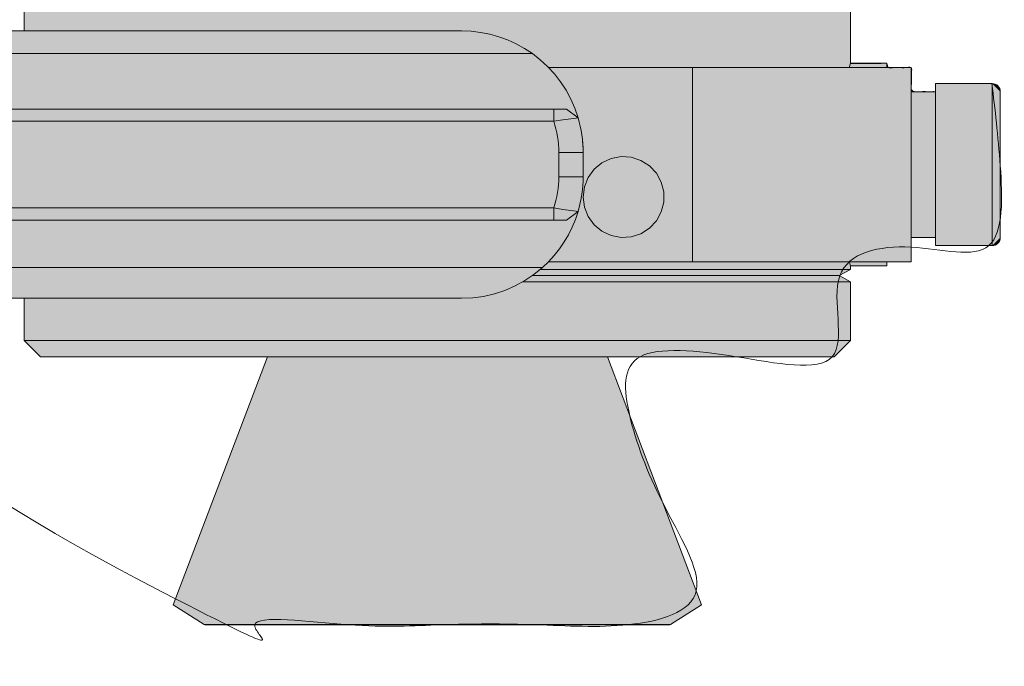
# Model space of a CAD drawing. Header units: inches. Extents: x -357 to 298, y -121 to 190.
# Tile 3 of 6: x 68 to 298, y -121 to 30. Entities that reach past the tile are written whole.
import ezdxf

# ---------------------------------------------------------------- set-up
doc = ezdxf.new("R2010")
doc.units = ezdxf.units.IN
doc.header["$LTSCALE"] = 48
doc.header["$MEASUREMENT"] = 0
doc.layers.add('None', color=7, linetype='Continuous', lineweight=5)

# ---------------------------------------------------------------- blocks, each defined once
blk = doc.blocks.new('Group')
at = {"layer": 'None', "linetype": 'Continuous', "lineweight": 0, "true_color": 0x404040, "transparency": 33554687}
for points in [[(295.21, 15.09), (282.04, 15.09), (282.04, 13.2), (276.44, 13.2), (276.44, 18.82), (270.7, 18.82), (270.7, 19.77), (262.2, 19.77), (262.2, 71.02), (262.16, 71.47), (262.06, 71.85), (261.91, 72.17), (261.71, 72.44), (261.44, 72.65), (261.12, 72.79), (260.74, 72.88), (260.31, 72.91), (253.7, 72.91), (253.7, 96.53), (225.35, 96.53), (225.35, 72.91), (196.6, 72.91), (196.6, 74.8), (180.48, 74.8), (180.48, 72.85), (151.32, 72.85), (150.7, 90.61), (149.29, 90.61), (149.25, 93.02), (149.1, 95.37), (148.82, 97.65), (148.42, 99.86), (147.9, 102), (147.26, 104.08), (146.49, 106.09), (145.61, 108.03), (145.5, 108.23), (145.39, 108.46), (145.25, 108.7), (145.11, 108.96), (144.94, 109.25), (144.77, 109.55), (144.58, 109.87), (144.38, 110.21), (144.16, 110.57), (143.92, 110.93), (143.67, 111.31), (143.4, 111.69), (143.12, 112.09), (142.82, 112.5), (142.5, 112.92), (142.17, 113.34), (141.82, 113.78), (141.45, 114.22), (141.07, 114.67), (140.67, 115.13), (140.25, 115.58), (139.82, 116.05), (139.37, 116.52), (138.9, 117), (138.41, 117.48), (137.9, 117.95), (137.38, 118.43), (136.83, 118.9), (136.27, 119.36), (135.68, 119.83), (135.08, 120.29), (134.46, 120.75), (133.83, 121.2), (133.21, 121.65), (132.59, 122.09), (131.97, 122.53), (131.35, 122.97), (130.74, 123.4), (130.13, 123.82), (129.53, 124.24), (128.93, 124.66), (128.35, 125.08), (127.77, 125.5), (127.21, 125.93), (126.65, 126.35), (126.11, 126.78), (125.57, 127.2), (125.04, 127.63), (124.53, 128.06), (124.03, 128.5), (123.54, 128.94), (123.07, 129.38), (122.61, 129.82), (122.17, 130.28), (121.73, 130.73), (121.31, 131.19), (120.91, 131.66), (120.53, 132.13), (120.17, 132.62), (119.82, 133.12), (119.5, 133.62), (119.2, 134.14), (118.92, 134.67), (118.65, 135.2), (118.03, 136.7), (117.52, 138.29), (117.11, 139.98), (116.81, 141.77), (116.61, 143.66), (116.52, 145.65), (116.54, 147.73), (116.66, 149.91), (116.35, 153.62), (115.96, 157.01), (115.49, 160.1), (114.94, 162.89), (114.3, 165.37), (113.58, 167.54), (112.78, 169.41), (111.9, 170.96), (111.71, 171.41), (111.49, 171.86), (111.25, 172.32), (110.99, 172.77), (110.71, 173.24), (110.4, 173.7), (110.07, 174.17), (109.72, 174.64), (109.36, 175.12), (108.99, 175.58), (108.62, 176.04), (108.24, 176.49), (107.85, 176.93), (107.46, 177.37), (107.07, 177.8), (106.67, 178.23), (106.27, 178.64), (105.87, 179.05), (105.48, 179.44), (105.09, 179.82), (104.7, 180.18), (104.32, 180.54), (103.94, 180.88), (103.57, 181.21), (103.2, 181.52), (102.86, 181.82), (102.54, 182.08), (102.24, 182.33), (101.96, 182.55), (101.71, 182.75), (101.47, 182.93), (101.25, 183.09), (101.04, 183.24), (100.8, 183.41), (100.53, 183.6), (100.25, 183.8), (99.94, 184.02), (99.61, 184.26), (99.25, 184.52), (98.87, 184.79), (98.47, 185.07), (98.03, 185.35), (97.57, 185.63), (97.08, 185.92), (96.56, 186.2), (96.01, 186.48), (95.44, 186.76), (94.83, 187.04), (94.19, 187.31), (93.53, 187.58), (92.83, 187.84), (92.1, 188.09), (91.34, 188.33), (90.54, 188.56), (89.72, 188.79), (88.86, 189), (87.97, 189.2), (87.04, 189.37), (86.08, 189.52), (85.08, 189.64), (84.04, 189.73), (82.96, 189.8), (81.85, 189.84), (80.7, 189.86), (79.53, 189.85), (78.34, 189.81), (77.13, 189.75), (75.92, 189.65), (74.69, 189.54), (73.44, 189.39), (72.18, 189.22), (70.91, 189.02), (69.62, 188.79), (68.32, 188.55), (67.01, 188.28), (65.68, 187.98), (64.35, 187.67), (62.99, 187.33), (61.63, 186.97), (60.25, 186.58), (58.86, 186.18), (57.46, 185.75), (56.04, 185.3), (54.62, 184.83), (53.18, 184.34), (51.72, 183.83), (50.26, 183.3), (48.78, 182.75), (47.29, 182.18), (45.79, 181.59), (44.28, 180.98), (42.76, 180.36), (41.22, 179.72), (39.68, 179.07), (38.12, 178.4), (36.55, 177.71), (34.95, 176.99), (33.3, 176.23), (31.6, 175.42), (29.85, 174.57), (28.04, 173.68), (26.19, 172.75), (24.28, 171.77), (22.33, 170.75), (20.35, 169.7), (18.4, 168.66), (16.45, 167.62), (14.52, 166.58), (12.61, 165.54), (10.71, 164.5), (8.83, 163.46), (6.96, 162.43), (5.12, 161.4), (3.33, 160.4), (1.59, 159.42), (-0.11, 158.46), (-1.75, 157.52), (-3.35, 156.61), (-4.91, 155.72), (-6.41, 154.85), (-7.83, 154.03), (-9.14, 153.28), (-10.34, 152.59), (-11.42, 151.96), (-12.39, 151.41), (-13.25, 150.92), (-13.99, 150.5), (-14.62, 150.14), (-15.19, 149.82), (-15.78, 149.48), (-16.38, 149.14), (-16.98, 148.79), (-17.6, 148.44), (-18.23, 148.08), (-18.86, 147.71), (-19.51, 147.33), (-20.16, 146.95), (-20.81, 146.57), (-21.46, 146.19), (-22.12, 145.81), (-22.78, 145.44), (-23.44, 145.06), (-24.1, 144.68), (-24.76, 144.31), (-25.42, 143.94), (-26.08, 143.57), (-26.74, 143.21), (-27.39, 142.85), (-28.04, 142.5), (-28.69, 142.15), (-29.34, 141.81), (-29.99, 141.47), (-30.63, 141.14), (-31.25, 140.82), (-31.87, 140.52), (-32.48, 140.23), (-33.08, 139.95), (-33.66, 139.68), (-34.24, 139.43), (-34.81, 139.19), (-35.36, 138.96), (-35.88, 138.74), (-36.39, 138.54), (-36.87, 138.34), (-37.34, 138.16), (-37.78, 137.98), (-38.2, 137.82), (-38.6, 137.66), (-38.98, 137.52), (-39.34, 137.38), (-39.69, 137.25), (-40.02, 137.13), (-40.33, 137.02), (-40.63, 136.91), (-40.92, 136.81), (-41.19, 136.72), (-41.44, 136.63), (-41.68, 136.55), (-41.91, 136.48), (-42.12, 136.41), (-42.32, 136.34), (-42.51, 136.28), (-42.69, 136.23), (-42.85, 136.18), (-43, 136.14), (-43.14, 136.1), (-43.28, 136.06), (-43.41, 136.02), (-43.53, 135.99), (-43.65, 135.96), (-43.76, 135.92), (-43.86, 135.9), (-43.97, 135.99), (-44.09, 136.09), (-44.22, 136.19), (-44.35, 136.3), (-44.49, 136.42), (-44.63, 136.54), (-44.78, 136.66), (-44.93, 136.79), (-45.09, 136.92), (-45.25, 137.05), (-45.42, 137.17), (-45.6, 137.28), (-45.79, 137.39), (-45.98, 137.49), (-46.17, 137.58), (-46.37, 137.67), (-46.58, 137.75), (-46.8, 137.82), (-47.02, 137.88), (-47.25, 137.93), (-47.49, 137.96), (-47.73, 137.99), (-47.98, 138), (-48.23, 138), (-48.5, 137.98), (-48.77, 137.94), (-49.05, 137.88), (-49.33, 137.8), (-49.62, 137.69), (-49.93, 137.56), (-50.23, 137.41), (-50.55, 137.23), (-50.88, 137.01), (-51.18, 136.73), (-51.44, 136.4), (-51.66, 136.02), (-51.85, 135.6), (-52, 135.12), (-52.11, 134.59), (-52.18, 134.01), (-52.08, 132.67), (-52.47, 132.59), (-53.24, 131.63), (-55.08, 128.29), (-55.46, 127.57), (-55.74, 126.85), (-55.9, 126.13), (-55.96, 125.42), (-55.92, 124.72), (-55.77, 124.02), (-55.51, 123.33), (-55.15, 122.64), (-54.74, 121.96), (-54.35, 121.31), (-53.96, 120.69), (-53.6, 120.1), (-53.24, 119.53), (-52.9, 118.99), (-52.58, 118.48), (-52.26, 118), (-49.59, 113.29), (-46.16, 106.17), (-44.48, 102.97), (-40.81, 96.23), (-40.06, 94.56), (-39.41, 93.03), (-38.85, 91.64), (-38.37, 90.39), (-37.99, 89.28), (-37.69, 88.31), (-37.49, 87.47), (-37.38, 86.77), (-37.35, 86.52), (-37.3, 86.24), (-37.25, 85.94), (-37.19, 85.61), (-37.11, 85.24), (-37.03, 84.85), (-36.94, 84.44), (-36.83, 83.99), (-36.72, 83.52), (-36.63, 83.03), (-36.54, 82.52), (-36.46, 81.99), (-36.39, 81.44), (-36.33, 80.88), (-36.29, 80.29), (-36.24, 79.68), (-36.22, 79.05), (-36.21, 78.41), (-36.23, 77.76), (-36.26, 77.08), (-36.31, 76.4), (-36.38, 75.69), (-36.47, 74.97), (-36.58, 74.24), (-36.72, 73.49), (-36.9, 72.74), (-37.12, 71.98), (-37.38, 71.21), (-37.68, 70.43), (-38.01, 69.65), (-38.39, 68.86), (-38.81, 68.06), (-40.07, 66.01), (-41.54, 64.13), (-43.21, 62.42), (-45.09, 60.88), (-47.17, 59.51), (-49.45, 58.31), (-51.93, 57.28), (-54.62, 56.42), (-57.99, 55.26), (-61.59, 54.26), (-65.44, 53.44), (-69.54, 52.78), (-73.88, 52.29), (-78.47, 51.98), (-83.3, 51.83), (-88.37, 51.85), (-97.89, 51.85), (-97.89, 53.7), (-122.46, 54.52), (-122.46, 55.53), (-126.24, 55.53), (-126.24, 57.42), (-357.17, 57.42), (-357.17, -65.04), (-126.24, -65.04), (-126.24, 29.07), (-122.46, 29.07), (-122.46, 30.02), (-97.89, 30.87), (-97.89, 33.09), (-88.54, 33.04), (-83.7, 33.1), (-79.09, 33.27), (-74.71, 33.53), (-70.57, 33.9), (-66.67, 34.37), (-63, 34.94), (-59.57, 35.61), (-56.38, 36.38), (-56, 36.48), (-55.57, 36.59), (-55.1, 36.72), (-54.59, 36.86), (-54.03, 37.02), (-53.43, 37.19), (-52.78, 37.37), (-52.08, 37.56), (-51.35, 37.78), (-50.6, 38.01), (-49.83, 38.26), (-49.04, 38.53), (-48.22, 38.83), (-47.39, 39.14), (-46.53, 39.48), (-45.65, 39.83), (-44.75, 40.21), (-43.84, 40.62), (-42.93, 41.04), (-42, 41.49), (-41.06, 41.97), (-40.11, 42.47), (-39.15, 42.99), (-38.18, 43.54), (-37.22, 44.11), (-36.26, 44.72), (-35.32, 45.36), (-34.39, 46.03), (-33.47, 46.73), (-32.57, 47.47), (-31.68, 48.23), (-30.8, 49.03), (-29.94, 49.85), (-29.12, 50.69), (-28.33, 51.54), (-27.58, 52.42), (-26.86, 53.31), (-26.17, 54.22), (-25.52, 55.15), (-24.9, 56.09), (-24.31, 57.06), (-23.76, 58.04), (-23.24, 59.06), (-22.75, 60.1), (-22.3, 61.16), (-21.88, 62.24), (-21.49, 63.35), (-21.14, 64.48), (-20.82, 65.64), (-20.53, 66.83), (-20.27, 68.04), (-20.05, 69.28), (-19.87, 70.55), (-19.71, 71.85), (-19.59, 73.17), (-19.51, 74.52), (-19.45, 75.9), (-19.43, 77.31), (-19.44, 78.76), (-19.49, 80.24), (-19.56, 81.75), (-19.67, 83.3), (-19.82, 84.88), (-19.99, 86.5), (-20.73, 90.98), (-21.77, 95.51), (-23.11, 100.08), (-24.74, 104.69), (-26.68, 109.35), (-28.91, 114.06), (-31.45, 118.8), (-34.28, 123.6), (-34.06, 123.6), (-33.84, 123.6), (-33.63, 123.6), (-33.42, 123.61), (-33.21, 123.61), (-33.01, 123.62), (-32.81, 123.63), (-32.62, 123.64), (-31.59, 123.89), (-30.52, 124.19), (-29.41, 124.54), (-28.26, 124.95), (-27.08, 125.4), (-25.86, 125.9), (-24.61, 126.45), (-23.32, 127.05), (-22.81, 127.29), (-22.28, 127.55), (-21.72, 127.81), (-21.13, 128.1), (-20.52, 128.39), (-19.88, 128.7), (-19.21, 129.02), (-18.51, 129.36), (-17.8, 129.7), (-17.07, 130.05), (-16.34, 130.41), (-15.59, 130.78), (-14.84, 131.15), (-14.07, 131.53), (-13.29, 131.92), (-12.5, 132.31), (-11.71, 132.71), (-10.91, 133.11), (-10.12, 133.51), (-9.32, 133.92), (-8.51, 134.33), (-7.71, 134.75), (-6.9, 135.17), (-6.1, 135.59), (-5.29, 136.01), (-4.51, 136.43), (-3.73, 136.85), (-2.98, 137.26), (-2.24, 137.67), (-1.51, 138.08), (-0.8, 138.48), (-0.1, 138.88), (0.65, 139.31), (1.53, 139.8), (2.52, 140.34), (3.64, 140.94), (4.88, 141.6), (6.25, 142.31), (7.74, 143.08), (9.35, 143.91), (11.04, 144.78), (12.78, 145.66), (14.57, 146.56), (16.4, 147.48), (18.28, 148.41), (20.2, 149.35), (22.17, 150.32), (24.19, 151.3), (26.23, 152.28), (28.28, 153.26), (30.34, 154.24), (32.4, 155.21), (34.47, 156.18), (36.55, 157.14), (38.64, 158.1), (40.73, 159.05), (42.8, 159.98), (44.79, 160.86), (46.71, 161.7), (48.57, 162.49), (50.35, 163.23), (52.07, 163.93), (53.72, 164.59), (55.29, 165.19), (55.98, 165.46), (56.67, 165.72), (57.37, 165.98), (58.06, 166.25), (58.76, 166.52), (59.46, 166.79), (60.16, 167.06), (60.87, 167.33), (61.58, 167.61), (62.3, 167.88), (63.03, 168.15), (63.78, 168.41), (64.53, 168.68), (65.3, 168.95), (66.08, 169.21), (66.88, 169.47), (67.68, 169.74), (68.5, 169.99), (69.34, 170.25), (70.2, 170.5), (71.07, 170.75), (71.96, 171), (72.86, 171.24), (73.79, 171.48), (74.73, 171.72), (75.7, 171.95), (76.69, 172.17), (77.71, 172.39), (78.76, 172.6), (79.83, 172.81), (80.93, 173.01), (82.06, 173.21), (83.25, 173.33), (84.39, 173.41), (85.48, 173.45), (86.53, 173.46), (87.53, 173.43), (88.48, 173.37), (89.38, 173.27), (90.24, 173.14), (91.06, 172.98), (91.84, 172.81), (92.59, 172.61), (93.29, 172.4), (93.97, 172.16), (94.6, 171.91), (95.2, 171.64), (95.77, 171.35), (96.3, 171.05), (96.8, 170.74), (97.27, 170.42), (97.7, 170.08), (98.11, 169.74), (98.49, 169.39), (98.84, 169.03), (99.15, 168.66), (99.44, 168.28), (99.71, 167.92), (99.96, 167.56), (100.19, 167.2), (100.4, 166.86), (100.59, 166.52), (100.76, 166.19), (100.91, 165.86), (101.06, 165.54), (101.2, 165.2), (101.34, 164.85), (101.49, 164.49), (101.63, 164.11), (101.78, 163.73), (101.93, 163.33), (102.08, 162.93), (102.23, 162.5), (102.38, 162.05), (102.52, 161.58), (102.66, 161.09), (102.8, 160.58), (102.93, 160.04), (103.06, 159.48), (103.19, 158.9), (103.31, 158.29), (103.43, 157.66), (103.54, 156.99), (103.65, 156.3), (103.75, 155.58), (103.85, 154.84), (103.94, 154.06), (104.02, 153.26), (104.1, 152.42), (104.17, 151.55), (104.23, 150.63), (104.28, 149.68), (104.32, 148.69), (104.35, 147.66), (104.37, 146.59), (104.38, 145.48), (104.39, 145.3), (104.4, 145.13), (104.41, 144.95), (104.41, 144.77), (104.42, 144.58), (104.43, 144.4), (104.44, 144.21), (104.44, 144.02), (104.45, 143.83), (104.46, 143.63), (104.46, 143.44), (104.47, 143.24), (104.48, 143.04), (104.49, 142.85), (104.5, 142.64), (104.51, 142.44), (104.52, 142.24), (104.54, 142.03), (104.55, 141.83), (104.57, 141.62), (104.58, 141.41), (104.6, 141.2), (104.62, 140.99), (104.64, 140.78), (104.66, 140.57), (104.69, 140.36), (104.71, 140.14), (104.74, 139.93), (104.77, 139.72), (104.81, 139.5), (104.85, 139.29), (104.88, 139.07), (104.84, 138.94), (104.79, 138.77), (104.71, 138.55), (104.63, 138.3), (104.52, 138), (104.4, 137.66), (104.27, 137.28), (104.12, 136.86), (103.96, 136.41), (103.78, 135.93), (103.59, 135.44), (103.38, 134.92), (103.16, 134.37), (102.92, 133.81), (102.67, 133.22), (102.41, 132.61), (102.13, 131.99), (101.84, 131.35), (101.54, 130.69), (101.22, 130.03), (100.89, 129.35), (100.54, 128.66), (100.18, 127.96), (99.81, 127.24), (99.42, 126.52), (99.03, 125.81), (98.62, 125.1), (98.2, 124.4), (97.76, 123.7), (97.32, 123.02), (96.86, 122.33), (96.39, 121.66), (95.92, 120.98), (95.46, 120.29), (95.01, 119.58), (94.58, 118.85), (94.16, 118.12), (93.75, 117.37), (93.36, 116.6), (92.98, 115.82), (92.6, 115.03), (92.25, 114.24), (91.9, 113.44), (91.56, 112.63), (91.24, 111.83), (90.92, 111.01), (90.62, 110.2), (90.33, 109.37), (90.05, 108.55), (89.78, 107.73), (89.52, 106.9), (89.27, 106.08), (89.03, 105.26), (88.81, 104.43), (88.59, 103.61), (88.38, 102.79), (88.19, 101.97), (88, 101.16), (87.82, 100.37), (87.65, 99.58), (87.49, 98.8), (87.34, 98.04), (87.2, 97.28), (87.07, 96.53), (77.95, 96.53), (77.95, 72.91), (71.63, 72.91), (71.11, 72.89), (70.67, 72.8), (70.3, 72.66), (69.99, 72.45), (69.75, 72.18), (69.58, 71.86), (69.48, 71.47), (69.44, 71.02), (69.44, 27.37), (38.89, 27.39), (34.77, 27.14), (31.11, 26.29), (27.89, 24.84), (25.12, 22.77), (22.79, 20.11), (20.92, 16.83), (19.49, 12.96), (18.51, 8.47), (15.59, 8.47), (15.59, 3.75), (-6.41, 3.75), (-6.41, -11.37), (15.59, -11.37), (15.59, -16.1), (18.51, -16.1), (18.67, -17.8), (18.96, -19.43), (19.38, -21), (19.94, -22.5), (20.63, -23.93), (21.45, -25.29), (22.4, -26.59), (23.49, -27.81), (23.92, -28.25), (24.36, -28.68), (24.79, -29.09), (25.23, -29.49), (25.66, -29.87), (26.1, -30.24), (26.54, -30.6), (26.98, -30.94), (27.42, -31.27), (27.87, -31.59), (28.32, -31.89), (28.77, -32.18), (29.23, -32.45), (29.7, -32.71), (30.17, -32.96), (30.64, -33.19), (31.12, -33.41), (31.61, -33.61), (32.1, -33.8), (32.6, -33.98), (33.11, -34.14), (33.62, -34.29), (34.14, -34.42), (34.66, -34.54), (35.19, -34.65), (35.74, -34.74), (36.29, -34.82), (36.85, -34.88), (37.43, -34.93), (38.01, -34.97), (38.6, -34.99), (39.21, -34.99), (69.44, -34.99), (69.44, -44.82), (73.24, -48.6), (126.07, -48.6), (104.2, -106.48), (111.59, -111.15), (220.15, -111.09), (227.45, -106.48), (205.49, -48.6), (258.42, -48.6), (262.2, -44.82), (262.2, -31.12), (259.64, -29.75), (262.2, -28.28), (262.2, -27.38), (270.7, -27.38), (270.7, -26.49), (276.29, -26.49), (276.29, -20.82), (282.04, -20.82), (282.04, -22.71), (295.27, -22.71), (295.71, -22.65), (296.1, -22.55), (296.42, -22.39), (296.69, -22.18), (296.89, -21.92), (297.04, -21.6), (297.13, -21.24), (297.16, -20.82), (297.16, 13.33), (297.1, 13.74), (296.99, 14.1), (296.82, 14.4), (296.6, 14.65), (296.33, 14.84), (296.01, 14.98), (295.64, 15.06)], [(187.98, 22.08), (186.14, 23.29), (184.22, 24.35), (182.22, 25.26), (180.15, 26.01), (178.03, 26.6), (175.87, 27.03), (173.69, 27.28), (171.49, 27.37)], [(198.66, 7.11), (197.9, 9.32), (196.96, 11.46), (195.85, 13.52), (194.57, 15.48), (193.13, 17.33), (191.55, 19.05), (189.83, 20.64), (187.98, 22.08)], [(262.18, 19.73), (262.17, 19.69), (262, 19), (261.97, 18.87)], [(297.16, 13.2), (297.12, 13.56), (297.02, 13.92), (296.84, 14.25), (296.61, 14.53), (296.32, 14.77), (295.99, 14.94), (295.64, 15.05), (295.27, 15.09)], [(198.66, 7.11), (198.55, 7.09), (198.21, 7.05), (196.94, 6.88), (195.1, 6.62), (192.97, 6.3)], [(198.66, 7.11), (198.93, 6.12), (199.17, 5.12), (199.38, 4.12), (199.54, 3.11), (199.67, 2.09), (199.76, 1.07), (199.82, 0.05), (199.84, -0.98)], [(194.17, -0.98), (194.15, -0.05), (194.09, 0.87), (194, 1.79), (193.87, 2.71), (193.7, 3.62), (193.49, 4.52), (193.25, 5.42), (192.97, 6.3)], [(199.84, -0.98), (199.83, -0.4), (199.78, 0.89), (199.71, 1.67), (199.7, 1.86)], [(199.84, -11.37), (200.13, -13.72), (201.01, -15.92), (202.4, -17.84), (204.22, -19.35), (206.37, -20.36), (208.69, -20.8), (211.06, -20.65), (213.31, -19.92), (215.31, -18.65), (216.93, -16.92), (218.07, -14.85), (218.66, -12.56), (218.66, -10.19), (218.07, -7.89), (216.93, -5.82), (215.31, -4.09), (213.31, -2.82), (211.06, -2.09), (208.69, -1.94), (206.37, -2.38), (204.22, -3.39), (202.4, -4.9), (201.01, -6.82), (200.13, -9.02), (199.84, -11.37)], [(192.97, -13.92), (193.25, -13.04), (193.49, -12.15), (193.7, -11.24), (193.87, -10.33), (194, -9.42), (194.09, -8.5), (194.15, -7.57), (194.17, -6.65)], [(199.84, -6.65), (199.82, -7.67), (199.76, -8.69), (199.67, -9.71), (199.54, -10.73), (199.38, -11.74), (199.17, -12.75), (198.93, -13.74), (198.66, -14.73)], [(190.35, -27.81), (191.77, -26.46), (193.09, -25.01), (194.31, -23.47), (195.41, -21.85), (196.41, -20.16), (197.28, -18.4), (198.04, -16.59), (198.66, -14.73)], [(192.97, -13.92), (195.09, -14.25), (196.94, -14.51), (198.2, -14.67), (198.55, -14.72), (198.66, -14.73)], [(295.27, -22.71), (295.64, -22.67), (295.99, -22.57), (296.32, -22.39), (296.61, -22.16), (296.84, -21.87), (297.02, -21.54), (297.12, -21.19), (297.16, -20.82)], [(261.97, -26.49), (262.08, -26.92), (262.2, -27.42), (262.19, -27.38)], [(171.49, -34.99), (174.07, -34.88), (176.62, -34.53), (179.13, -33.94), (181.58, -33.14), (183.94, -32.11), (186.21, -30.87), (188.35, -29.44), (190.35, -27.81)]]:
    blk.add_hatch(color=250, dxfattribs=at).paths.add_polyline_path(points)
at = {"layer": 'None', "color": 7, "linetype": 'Continuous', "lineweight": 5, "transparency": 33554687}
for p, q in [((69.44, 71.02), (69.44, 27.37)), ((262.2, 19.73), (262.2, 71.02)), ((39.21, 27.37), (171.49, 27.37)), ((25.35, 22.08), (187.98, 22.08)), ((225.35, 18.87), (191.73, 18.87)), ((225.35, -26.49), (225.35, 18.87)), ((270.7, 19.81), (262.18, 19.81)), ((276.37, 18.87), (276.37, -26.49)), ((295.27, 15.09), (282.04, 15.09)), ((282.04, 13.2), (276.37, 13.2)), ((24.09, 9.13), (192.97, 9.13)), ((192.97, 9.13), (192.97, 6.3)), ((195.94, 9.13), (198.66, 7.11)), ((192.97, 6.3), (24.09, 6.3)), ((194.17, -6.65), (194.17, -0.98)), ((199.84, -0.98), (199.84, -6.65)), ((24.09, -13.92), (192.97, -13.92)), ((192.97, -16.76), (192.97, -13.92)), ((195.94, -16.76), (198.66, -14.73)), ((192.97, -16.76), (24.09, -16.76)), ((276.37, -20.82), (282.04, -20.82)), ((282.04, -22.71), (295.27, -22.71)), ((190.76, -27.43), (190.77, -27.43)), ((225.35, -26.49), (191.73, -26.49)), ((262.19, -27.43), (270.7, -27.43)), ((262.2, -28.28), (262.2, -27.38)), ((23.49, -27.81), (190.35, -27.81)), ((259.55, -29.7), (262.2, -28.28)), ((262.2, -31.12), (259.55, -29.7)), ((262.2, -44.82), (262.2, -31.12)), ((39.21, -34.99), (171.49, -34.99)), ((69.44, -34.99), (69.44, -44.82)), ((69.44, -44.82), (73.22, -48.6)), ((258.42, -48.6), (262.2, -44.82)), ((104.2, -106.48), (126.16, -48.6)), ((227.45, -106.48), (205.49, -48.6)), ((111.39, -111.03), (104.2, -106.48)), ((220.25, -111.03), (227.45, -106.48)), ((220.25, -111.03), (111.39, -111.03)), ((111.59, -111.15), (111.39, -111.03)), ((220.06, -111.15), (111.59, -111.15)), ((220.06, -111.15), (220.25, -111.03))]:
    blk.add_line(p, q, dxfattribs=at)
at = {"layer": 'None', "color": 7, "linetype": 'Continuous', "lineweight": 5, "transparency": 33554687, "flags": 128}
for points in [[(187.98, 22.08), (186.14, 23.29), (184.22, 24.35), (182.22, 25.26), (180.15, 26.01), (178.03, 26.6), (175.87, 27.03), (173.69, 27.28), (171.49, 27.37)], [(198.66, 7.11), (197.9, 9.32), (196.96, 11.46), (195.85, 13.52), (194.57, 15.48), (193.13, 17.33), (191.55, 19.05), (189.83, 20.64), (187.98, 22.08)], [(225.35, 18.87), (231.06, 18.87), (236.7, 18.87), (242.2, 18.87), (247.49, 18.87), (252.5, 18.87), (257.16, 18.87), (261.43, 18.87), (265.24, 18.87), (268.55, 18.87), (271.32, 18.87), (273.51, 18.87), (275.09, 18.87), (276.05, 18.87), (276.37, 18.87)], [(262.18, 19.73), (262.17, 19.69), (262, 19), (261.97, 18.87)], [(270.7, 19.81), (270.7, 19.52), (270.7, 18.87)], [(282.04, 15.09), (282.04, 15.01), (282.04, 14.4), (282.04, 13.21), (282.04, 11.48), (282.04, 9.25), (282.04, 6.6), (282.04, 3.62), (282.04, 0.39), (282.04, -2.96), (282.04, -6.35), (282.04, -9.65), (282.04, -12.77), (282.04, -15.59), (282.04, -18.04), (282.04, -20.03), (282.04, -21.5), (282.04, -22.41), (282.04, -22.71)], [(297.16, 13.2), (297.12, 13.56), (297.02, 13.92), (296.84, 14.25), (296.61, 14.53), (296.32, 14.77), (295.99, 14.94), (295.64, 15.05), (295.27, 15.09)], [(295.27, -22.71), (295.27, -22.41), (295.27, -21.5), (295.27, -20.03), (295.27, -18.04), (295.27, -15.59), (295.27, -12.77), (295.27, -9.65), (295.27, -6.35), (295.27, -2.96), (295.27, 0.39), (295.27, 3.62), (295.27, 6.6), (295.27, 9.25), (295.27, 11.48), (295.27, 13.21), (295.27, 14.4), (295.27, 15.01), (295.27, 15.09)], [(297.16, 13.2), (297.16, 12.91), (297.16, 12.05), (297.16, 10.65), (297.16, 8.76), (297.16, 6.44), (297.16, 3.77), (297.16, 0.84), (297.16, -2.24), (297.16, -5.38), (297.16, -8.47), (297.16, -11.39), (297.16, -14.06), (297.16, -16.38), (297.16, -18.27), (297.16, -19.67), (297.16, -20.53), (297.16, -20.82)], [(192.97, 9.13), (194.09, 9.13), (195.05, 9.13), (195.43, 9.13), (195.71, 9.13), (195.88, 9.13), (195.94, 9.13)], [(198.66, 7.11), (198.55, 7.09), (198.21, 7.05), (196.94, 6.88), (195.1, 6.62), (192.97, 6.3)], [(198.66, 7.11), (198.93, 6.12), (199.17, 5.12), (199.38, 4.12), (199.54, 3.11), (199.67, 2.09), (199.76, 1.07), (199.82, 0.05), (199.84, -0.98)], [(194.17, -0.98), (194.15, -0.05), (194.09, 0.87), (194, 1.79), (193.87, 2.71), (193.7, 3.62), (193.49, 4.52), (193.25, 5.42), (192.97, 6.3)], [(199.84, -0.98), (199.83, -0.4), (199.78, 0.89), (199.71, 1.67), (199.7, 1.86)], [(194.17, -0.98), (195.27, -0.98), (196.34, -0.98), (197.32, -0.98), (198.18, -0.98), (198.88, -0.98), (199.41, -0.98), (199.73, -0.98), (199.84, -0.98)], [(199.84, -11.37), (200.13, -13.72), (201.01, -15.92), (202.4, -17.84), (204.22, -19.35), (206.37, -20.36), (208.69, -20.8), (211.06, -20.65), (213.31, -19.92), (215.31, -18.65), (216.93, -16.92), (218.07, -14.85), (218.66, -12.56), (218.66, -10.19), (218.07, -7.89), (216.93, -5.82), (215.31, -4.09), (213.31, -2.82), (211.06, -2.09), (208.69, -1.94), (206.37, -2.38), (204.22, -3.39), (202.4, -4.9), (201.01, -6.82), (200.13, -9.02), (199.84, -11.37)], [(192.97, -13.92), (193.25, -13.04), (193.49, -12.15), (193.7, -11.24), (193.87, -10.33), (194, -9.42), (194.09, -8.5), (194.15, -7.57), (194.17, -6.65)], [(194.17, -6.65), (195.27, -6.65), (196.34, -6.65), (197.32, -6.65), (198.18, -6.65), (198.88, -6.65), (199.41, -6.65), (199.73, -6.65), (199.84, -6.65)], [(199.84, -6.65), (199.82, -7.67), (199.76, -8.69), (199.67, -9.71), (199.54, -10.73), (199.38, -11.74), (199.17, -12.75), (198.93, -13.74), (198.66, -14.73)], [(190.35, -27.81), (191.77, -26.46), (193.09, -25.01), (194.31, -23.47), (195.41, -21.85), (196.41, -20.16), (197.28, -18.4), (198.04, -16.59), (198.66, -14.73)], [(192.97, -13.92), (195.09, -14.25), (196.94, -14.51), (198.2, -14.67), (198.55, -14.72), (198.66, -14.73)], [(195.94, -16.76), (195.88, -16.76), (195.71, -16.76), (195.42, -16.76), (195.05, -16.76), (194.09, -16.76), (192.97, -16.76)], [(295.27, -22.71), (295.64, -22.67), (295.99, -22.57), (296.32, -22.39), (296.61, -22.16), (296.84, -21.87), (297.02, -21.54), (297.12, -21.19), (297.16, -20.82)], [(276.37, -26.49), (276.05, -26.49), (275.09, -26.49), (273.51, -26.49), (271.32, -26.49), (268.55, -26.49), (265.24, -26.49), (261.43, -26.49), (257.16, -26.49), (252.5, -26.49), (247.49, -26.49), (242.2, -26.49), (236.7, -26.49), (231.06, -26.49), (225.35, -26.49)], [(261.97, -26.49), (262.08, -26.92), (262.2, -27.42), (262.19, -27.38)], [(270.7, -26.49), (270.7, -27.14), (270.7, -27.43)], [(171.49, -34.99), (174.07, -34.88), (176.62, -34.53), (179.13, -33.94), (181.58, -33.14), (183.94, -32.11), (186.21, -30.87), (188.35, -29.44), (190.35, -27.81)], [(259.55, -29.7), (259.26, -29.7), (258.4, -29.7), (256.96, -29.7), (254.97, -29.7), (252.42, -29.7), (249.34, -29.7), (245.74, -29.7), (241.65, -29.7), (237.1, -29.7), (232.1, -29.7), (226.7, -29.7), (220.92, -29.7), (214.8, -29.7), (208.38, -29.7), (201.69, -29.7), (194.79, -29.7), (187.98, -29.7)], [(262.2, -28.28), (262.04, -28.28), (261.31, -28.28), (260.01, -28.28), (258.15, -28.28), (255.73, -28.28), (252.77, -28.28), (249.29, -28.28), (245.3, -28.28), (240.84, -28.28), (235.92, -28.28), (230.59, -28.28), (224.86, -28.28), (218.78, -28.28), (212.38, -28.28), (205.7, -28.28), (198.78, -28.28), (191.67, -28.28), (189.8, -28.28)], [(262.2, -31.12), (262.04, -31.12), (261.31, -31.12), (260.01, -31.12), (258.15, -31.12), (255.73, -31.12), (252.77, -31.12), (249.29, -31.12), (245.3, -31.12), (240.84, -31.12), (235.92, -31.12), (230.59, -31.12), (224.86, -31.12), (218.78, -31.12), (212.38, -31.12), (205.7, -31.12), (198.78, -31.12), (191.67, -31.12), (185.8, -31.12)], [(69.44, -44.82), (69.61, -44.82), (70.33, -44.82), (71.63, -44.82), (73.49, -44.82), (75.91, -44.82), (78.87, -44.82), (82.36, -44.82), (86.34, -44.82), (90.8, -44.82), (95.72, -44.82), (101.05, -44.82), (106.78, -44.82), (112.86, -44.82), (119.26, -44.82), (125.94, -44.82), (132.86, -44.82), (139.97, -44.82), (147.25, -44.82), (154.63, -44.82), (162.08, -44.82), (169.56, -44.82), (177.01, -44.82), (184.39, -44.82), (191.67, -44.82), (198.78, -44.82), (205.7, -44.82), (212.38, -44.82), (218.78, -44.82), (224.86, -44.82), (230.59, -44.82), (235.92, -44.82), (240.84, -44.82), (245.3, -44.82), (249.29, -44.82), (252.77, -44.82), (255.73, -44.82), (258.15, -44.82), (260.01, -44.82), (261.31, -44.82), (262.04, -44.82), (262.2, -44.82)], [(258.42, -48.6), (258.4, -48.6), (257.96, -48.6), (256.94, -48.6), (255.34, -48.6), (253.18, -48.6), (250.46, -48.6), (247.21, -48.6), (243.45, -48.6), (239.19, -48.6), (234.47, -48.6), (229.32, -48.6), (223.76, -48.6), (217.84, -48.6), (211.59, -48.6), (205.05, -48.6), (198.26, -48.6), (191.27, -48.6), (184.11, -48.6), (176.84, -48.6), (169.5, -48.6), (162.14, -48.6), (154.8, -48.6), (147.53, -48.6), (140.38, -48.6), (133.38, -48.6), (126.6, -48.6), (120.05, -48.6), (113.8, -48.6), (107.88, -48.6), (102.33, -48.6), (97.17, -48.6), (92.45, -48.6), (88.2, -48.6), (84.43, -48.6), (81.18, -48.6), (78.46, -48.6), (76.3, -48.6), (74.7, -48.6), (73.68, -48.6), (73.24, -48.6), (73.22, -48.6)]]:
    blk.add_lwpolyline(points, dxfattribs=at)
at = {"layer": 'None', "color": 7, "linetype": 'Continuous', "lineweight": 5, "transparency": 33554687}
blk.add_open_spline([(295.21, 15.09), (288.63, 15.09), (282.04, 15.09), (282.04, 14.14), (282.04, 13.2), (279.24, 13.2), (276.44, 13.2), (276.44, 16.01), (276.44, 18.82), (273.57, 18.82), (270.7, 18.82), (270.7, 19.3), (270.7, 19.77), (266.45, 19.77), (262.2, 19.77), (262.2, 45.4), (262.2, 71.02), (262.16, 72.91), (257, 72.91), (253.7, 72.91), (253.7, 84.72), (253.7, 96.53), (239.52, 96.53), (225.35, 96.53), (225.35, 84.72), (225.35, 72.91), (210.97, 72.91), (196.6, 72.91), (196.6, 73.86), (196.6, 74.8), (188.54, 74.8), (180.48, 74.8), (180.48, 73.82), (180.48, 72.85), (165.9, 72.85), (151.32, 72.85), (151.01, 81.73), (150.7, 90.61), (150, 90.61), (149.29, 90.61), (149.4, 100.39), (145.61, 108.03), (145.22, 108.81), (143.53, 111.61), (140.81, 115.08), (136.98, 118.92), (134.46, 120.75), (131.94, 122.57), (127.13, 125.92), (122.96, 129.34), (119.66, 133.04), (118.65, 135.2), (115.96, 140.98), (116.66, 149.91), (115.6, 165.34), (111.9, 170.96), (111.17, 172.74), (108.28, 176.54), (105.06, 179.91), (102.07, 182.51), (101.25, 183.09), (100.43, 183.67), (97.31, 185.92), (92.35, 188.16), (85.37, 189.85), (80.7, 189.86), (76.03, 189.87), (65.79, 188.17), (54.72, 185), (42.85, 180.5), (36.55, 177.71), (30.25, 174.92), (14.4, 166.57), (-0.49, 158.28), (-12.33, 151.43), (-14.62, 150.14), (-16.91, 148.85), (-22.11, 145.81), (-27.41, 142.81), (-32.56, 140.12), (-34.81, 139.19), (-37.05, 138.26), (-40.15, 137.07), (-42.23, 136.36), (-43.47, 136.01), (-43.86, 135.9), (-44.31, 136.26), (-45.55, 137.33), (-47.2, 138.02), (-49.27, 137.98), (-50.55, 137.23), (-51.96, 136.42), (-52.18, 134.01), (-52.13, 133.34), (-52.08, 132.67), (-52.28, 132.63), (-52.47, 132.59), (-52.85, 132.11), (-53.24, 131.63), (-54.16, 129.96), (-55.08, 128.29), (-56.81, 125.38), (-55.15, 122.64), (-53.49, 119.89), (-52.26, 118), (-50.93, 115.64), (-49.59, 113.29), (-47.87, 109.73), (-46.16, 106.17), (-45.32, 104.57), (-44.48, 102.97), (-42.64, 99.6), (-40.81, 96.23), (-37.65, 89.29), (-37.38, 86.77), (-37.27, 85.83), (-36.39, 82.15), (-36.1, 77.21), (-37.06, 71.27), (-38.81, 68.06), (-43.46, 59.51), (-54.62, 56.42), (-67.58, 51.42), (-88.37, 51.85), (-93.13, 51.85), (-97.89, 51.85), (-97.89, 52.78), (-97.89, 53.7), (-110.18, 54.11), (-122.46, 54.52), (-122.46, 55.02), (-122.46, 55.53), (-124.35, 55.53), (-126.24, 55.53), (-126.24, 56.47), (-126.24, 57.42), (-241.71, 57.42), (-357.17, 57.42), (-357.17, -3.81), (-357.17, -65.04), (-241.71, -65.04), (-126.24, -65.04), (-126.24, -17.98), (-126.24, 29.07), (-124.35, 29.07), (-122.46, 29.07), (-122.46, 29.54), (-122.46, 30.02), (-110.18, 30.45), (-97.89, 30.87), (-97.89, 31.98), (-97.89, 33.09), (-93.22, 33.06), (-88.54, 33.04), (-68.68, 33.09), (-56.38, 36.38), (-54.95, 36.76), (-49.21, 38.37), (-42.08, 41.3), (-34.29, 45.78), (-30.8, 49.03), (-27.31, 52.28), (-22.48, 59.9), (-19.79, 69.07), (-19.22, 79.97), (-19.99, 86.5), (-22.35, 104.34), (-34.28, 123.6), (-33.38, 123.6), (-32.62, 123.64), (-28.56, 124.55), (-23.32, 127.05), (-21.35, 127.99), (-15.68, 130.72), (-9.33, 133.89), (-2.86, 137.29), (-0.1, 138.88), (2.66, 140.48), (16.03, 147.35), (32.34, 155.24), (49.12, 162.85), (55.29, 165.19), (58.05, 166.24), (63.68, 168.43), (70.07, 170.52), (77.5, 172.44), (82.06, 173.21), (86.9, 173.74), (93.58, 172.54), (97.95, 170.16), (100.35, 167.15), (100.91, 165.86), (101.48, 164.58), (102.69, 161.27), (103.69, 156.52), (104.36, 149.99), (104.38, 145.48), (104.42, 144.78), (104.47, 143.25), (104.56, 141.63), (104.72, 139.93), (104.88, 139.07), (104.75, 138.63), (103.49, 135.09), (101.33, 130.13), (98.29, 124.35), (96.39, 121.66), (94.48, 118.97), (91.47, 112.67), (89.19, 106.08), (87.58, 99.5), (87.07, 96.53), (82.51, 96.53), (77.95, 96.53), (77.95, 84.72), (77.95, 72.91), (74.79, 72.91), (71.63, 72.91), (69.44, 72.93), (69.44, 49.2), (69.44, 27.37), (54.17, 27.38), (38.89, 27.39), (21.54, 27.62), (18.51, 8.47), (17.05, 8.47), (15.59, 8.47), (15.59, 6.11), (15.59, 3.75), (4.59, 3.75), (-6.41, 3.75), (-6.41, -3.81), (-6.41, -11.37), (4.59, -11.37), (15.59, -11.37), (15.59, -13.73), (15.59, -16.1), (17.05, -16.1), (18.51, -16.1), (18.88, -23.05), (23.49, -27.81), (25.22, -29.6), (28.74, -32.29), (32.55, -34.09), (36.77, -34.99), (54.33, -34.99), (69.44, -34.99), (69.44, -39.91), (69.44, -44.82), (71.34, -46.71), (73.24, -48.6), (99.65, -48.6), (126.07, -48.6), (115.13, -77.54), (104.2, -106.48), (107.89, -108.82), (111.59, -111.15), (165.87, -111.12), (220.15, -111.09), (223.8, -108.78), (227.45, -106.48), (216.47, -77.54), (205.49, -48.6), (231.95, -48.6), (258.42, -48.6), (260.31, -46.71), (262.2, -44.82), (262.2, -37.97), (262.2, -31.12), (260.92, -30.43), (259.64, -29.75), (260.92, -29.02), (262.2, -28.28), (262.2, -27.83), (262.2, -27.38), (266.45, -27.38), (270.7, -27.38), (270.7, -26.93), (270.7, -26.49), (273.5, -26.49), (276.29, -26.49), (276.29, -23.65), (276.29, -20.82), (279.17, -20.82), (282.04, -20.82), (282.04, -21.76), (282.04, -22.71), (288.66, -22.71), (295.27, -22.71), (297.16, -22.6), (297.16, -3.75), (297.16, 13.33), (297.02, 15.09), (295.21, 15.09)], degree=2, knots=[0, 0, 0, 0.012338, 0.012338, 0.014108, 0.014108, 0.019356, 0.019356, 0.024628, 0.024628, 0.030002, 0.030002, 0.03089, 0.03089, 0.038857, 0.038857, 0.086865, 0.086865, 0.090407, 0.09675, 0.09675, 0.119403, 0.119403, 0.146585, 0.146585, 0.169237, 0.169237, 0.196809, 0.196809, 0.19862, 0.19862, 0.214073, 0.214073, 0.215948, 0.215948, 0.243912, 0.243912, 0.260959, 0.260959, 0.262319, 0.262319, 0.281068, 0.281068, 0.282986, 0.284904, 0.286821, 0.288739, 0.288739, 0.290657, 0.292574, 0.294492, 0.29641, 0.29641, 0.301524, 0.301524, 0.31035, 0.31035, 0.312871, 0.315392, 0.317913, 0.320433, 0.320433, 0.322954, 0.325474, 0.327995, 0.330516, 0.330516, 0.333036, 0.335557, 0.338077, 0.340598, 0.340598, 0.343118, 0.345639, 0.348159, 0.350679, 0.350679, 0.3532, 0.35572, 0.35824, 0.360761, 0.360761, 0.363281, 0.365801, 0.368322, 0.370842, 0.370842, 0.374459, 0.378076, 0.381692, 0.385309, 0.385309, 0.38929, 0.38929, 0.390397, 0.390397, 0.390723, 0.390723, 0.391736, 0.391736, 0.394875, 0.394875, 0.40044, 0.40044, 0.406005, 0.406005, 0.412692, 0.412692, 0.422452, 0.422452, 0.426914, 0.426914, 0.436391, 0.436391, 0.45523, 0.45523, 0.462295, 0.46936, 0.476424, 0.483489, 0.483489, 0.502328, 0.502328, 0.524921, 0.524921, 0.530093, 0.530093, 0.531099, 0.531099, 0.544451, 0.544451, 0.544998, 0.544998, 0.547051, 0.547051, 0.548078, 0.548078, 0.673517, 0.673517, 0.740035, 0.740035, 0.865475, 0.865475, 0.916596, 0.916596, 0.918649, 0.918649, 0.919164, 0.919164, 0.932517, 0.932517, 0.933722, 0.933722, 0.938802, 0.938802, 0.960376, 0.960376, 0.962881, 0.965386, 0.967891, 0.970396, 0.970396, 0.972902, 0.975407, 0.977912, 0.980417, 0.980417, 0.987275, 0.987275, 0.987548, 0.987548, 0.989046, 0.989046, 0.989608, 0.99017, 0.990731, 0.991293, 0.991293, 0.991855, 0.992416, 0.992978, 0.99354, 0.99354, 0.993791, 0.994042, 0.994292, 0.994543, 0.994543, 0.994808, 0.995073, 0.995338, 0.995602, 0.995602, 0.995867, 0.996132, 0.996397, 0.996661, 0.996661, 0.996702, 0.996743, 0.996784, 0.996825, 0.996825, 0.996847, 0.996868, 0.99689, 0.996911, 0.996911, 0.996933, 0.996954, 0.996975, 0.996997, 0.996997, 0.99703, 0.99703, 0.997114, 0.997114, 0.997136, 0.997136, 0.997152, 0.99733, 0.99733, 0.997455, 0.997455, 0.997596, 0.997596, 0.997607, 0.997607, 0.997624, 0.997624, 0.997704, 0.997704, 0.99776, 0.99776, 0.99784, 0.99784, 0.997857, 0.997857, 0.997868, 0.997868, 0.997919, 0.997919, 0.997938, 0.997957, 0.997976, 0.997995, 0.998113, 0.998113, 0.998152, 0.998152, 0.998173, 0.998173, 0.99838, 0.99838, 0.998622, 0.998622, 0.998656, 0.998656, 0.999081, 0.999081, 0.999115, 0.999115, 0.999357, 0.999357, 0.999564, 0.999564, 0.999585, 0.999585, 0.999639, 0.999639, 0.99965, 0.99965, 0.999662, 0.999662, 0.999665, 0.999665, 0.999699, 0.999699, 0.999702, 0.999702, 0.999724, 0.999724, 0.999746, 0.999746, 0.999769, 0.999769, 0.999776, 0.999776, 0.999828, 0.999828, 0.999843, 0.999985, 0.999985, 1, 1, 1], dxfattribs=at)

msp = doc.modelspace()

# ---------------------------------------------------------------- block references
at = {"layer": 'None', "color": 7, "transparency": 33554687}
msp.add_blockref('Group', (0, 0), dxfattribs=at)

doc.saveas('drawing.dxf')
